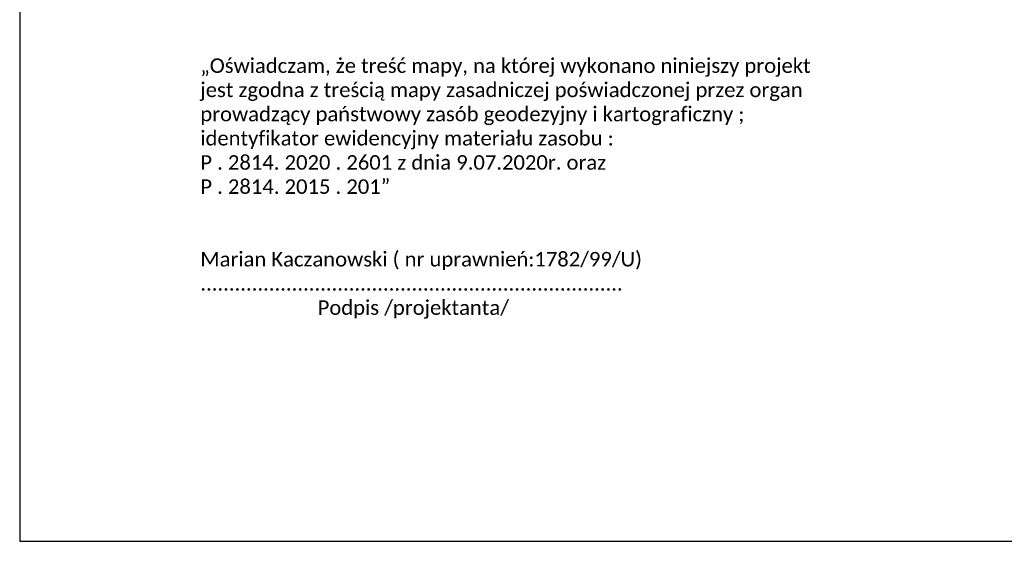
# Model space of a CAD drawing. Header units: metres. Extents: x 7471162 to 7473271, y 5962027 to 5964034.
# Tile 2 of 75: x 7471164 to 7471245, y 5963811 to 5963854. Entities that reach past the tile are written whole.
import ezdxf

# ---------------------------------------------------------------- set-up
doc = ezdxf.new("R2010")
doc.units = ezdxf.units.M
doc.header["$MEASUREMENT"] = 0
doc.layers.add('A_ramka', color=1, linetype='CONTINUOUS', lineweight=60, plot=False)
doc.layers.add('archeologia', color=7, linetype='FENCELINE1', lineweight=18)
doc.styles.add('D- dlugosc', font='arial.ttf', dxfattribs={"width": 0.6, "height": 1.5})
doc.linetypes.add('FENCELINE1', pattern='A,0.25,-0.1,[133,ltypeshp.shx,S=0.1,R=0,X=-0.1,Y=0],-0.1,1', length=1.45)

msp = doc.modelspace()

# ---------------------------------------------------------------- linework, layer by layer
at = {"layer": 'A_ramka', "linetype": 'Continuous', "lineweight": 30}
msp.add_lwpolyline([(7471163.679, 5963811.211), (7471554.852, 5963811.211), (7471554.852, 5964013.282), (7471163.679, 5964013.282)], close=True, dxfattribs=at)

# ---------------------------------------------------------------- next in the draw order: texts
at = {"layer": 'archeologia', "ltscale": 0.5, "insert": (7471178.622, 5963851.137), "char_height": 1.2, "attachment_point": 1, "style": 'D- dlugosc', "bg_fill": 3, "box_fill_scale": 1.5, "bg_fill_color": 256, "bg_fill_transparency": 0}
msp.add_mtext_dynamic_manual_height_columns('\\A1;{\\fCalibri|b0|i0|c238|p34;\\W1;„Oświadczam, że treść mapy, na której wykonano niniejszy projekt jest zgodna z treścią mapy zasadniczej poświadczonej przez organ prowadzący państwowy zasób geodezyjny i kartograficzny ; \\Pidentyfikator ewidencyjny materiału zasobu :\\PP . 2814. 2020 . 2601 z dnia 9.07.2020r. oraz \\PP . 2814. 2015 . 201”\\C7;\\P\\P\\PMarian Kaczanowski ( nr uprawnień:1782/99/U) ..........................................................................\\P\\pi9.708;Podpis /projektanta/}', width=50.92661, gutter_width=7.5, heights=[0], dxfattribs=at)

doc.saveas('drawing.dxf')
